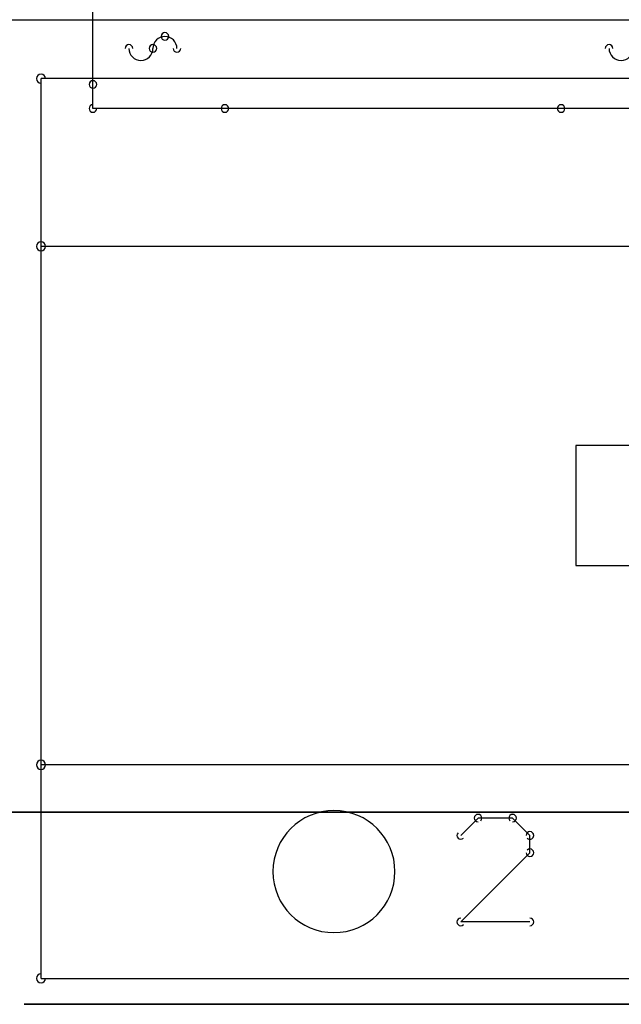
# Model space of a CAD drawing. Header units: millimetres. Extents: x -23.3 to 23.3, y -17.7 to 20.7.
# Tile 2 of 10: x -17.5 to -12.5, y -17.7 to -9.5. Entities that reach past the tile are written whole.
import ezdxf

# ---------------------------------------------------------------- set-up
doc = ezdxf.new("R2010")
doc.units = ezdxf.units.MM
doc.header["$MEASUREMENT"] = 0
for name, color, linetype in [('Board_Sketch1', 7, 'Continuous'), ('DIM-P4 v2_Sketch1', 7, 'Continuous'), ('DIM-P4 v2_Sketch2', 7, 'Continuous'), ('DIM-P4 v2_Sketch3', 7, 'Continuous'), ('DIM-P4 v2_Sketch5', 7, 'Continuous'), ('Plytka dolna1_Sketch1', 7, 'Continuous')]:
    doc.layers.add(name, color=color, linetype=linetype)

# ---------------------------------------------------------------- blocks, each defined once
blk = doc.blocks.new('Plytkadolna1')
at = {"layer": 'Plytka dolna1_Sketch1'}
for p, q in [((0.03719, 0.60604, 0.15), (0.03719, 1.00604, 0.15)), ((0.97983, 0.61092, 0.15), (-0.00601, 0.61092, 0.15)), ((-0.00601, 0.47122, 0.15), (-0.00601, 0.61092, 0.15)), ((0.03719, 0.58604, 0.15), (0.03719, 0.60604, 0.15)), ((0.14719, 0.58604, 0.15), (0.03719, 0.58604, 0.15)), ((0.42719, 0.58604, 0.15), (0.14719, 0.58604, 0.15)), ((0.53719, 0.58604, 0.15), (0.42719, 0.58604, 0.15)), ((0.97983, 0.47122, 0.15), (-0.00601, 0.47122, 0.15)), ((-0.00601, 0.03942, 0.15), (-0.00601, 0.47122, 0.15)), ((0.53945, 0.30532, 0.15), (0.43945, 0.30532, 0.15)), ((0.43945, 0.30532, 0.15), (0.43945, 0.20532, 0.15)), ((0.43945, 0.20532, 0.15), (0.53945, 0.20532, 0.15)), ((-0.00601, -0.13838, 0.15), (-0.00601, 0.03942, 0.15)), ((0.97983, 0.03942, 0.15), (-0.00601, 0.03942, 0.15)), ((3.49398, 0, 0.15), (-0.03398, 0, 0.15)), ((3.49398, 0, 0.15), (-0.03398, 0, 0.15)), ((-0.03397, 0, 0.15), (3.49399, 0, 0.15)), ((0.35803, -0.00496, 0.15), (0.34363, -0.01936, 0.15)), ((0.38684, -0.00496, 0.15), (0.35803, -0.00496, 0.15)), ((0.40125, -0.01936, 0.15), (0.38684, -0.00496, 0.15)), ((0.40125, -0.03377, 0.15), (0.40125, -0.01936, 0.15)), ((0.34363, -0.09139, 0.15), (0.40125, -0.03377, 0.15)), ((0.40125, -0.09139, 0.15), (0.34363, -0.09139, 0.15)), ((-0.00601, -0.13838, 0.15), (0.98083, -0.13838, 0.15))]:
    blk.add_line(p, q, dxfattribs=at)
for centre, radius, start, end in [((0.09719, 0.64604, 0.15), 0.00318, 90, 270), ((0.09719, 0.64604, 0.15), 0.00318, 270, 90), ((0.0972, 0.63603, 0.15), 0.01, 90.00133, 179.99867), ((0.09719, 0.63603, 0.15), 0.01, 0.00133, 89.99867), ((0.06719, 0.63604, 0.15), 0.00317, 0, 180), ((0.07719, 0.63604, 0.15), 0.01, 180, 0), ((0.0872, 0.63604, 0.15), 0.00317, 0, 180), ((0.0872, 0.63604, 0.15), 0.00317, 180, 0), ((0.1072, 0.63604, 0.15), 0.00317, 180, 0), ((0.4672, 0.63604, 0.15), 0.00318, 0, 180), ((0.47719, 0.63604, 0.15), 0.01, 180, 0), ((-0.00601, 0.61092, 0.15), 0.00381, 90, 270), ((-0.00601, 0.61092, 0.15), 0.00381, 0, 180), ((0.0372, 0.60604, 0.15), 0.00317, 0, 180), ((0.0372, 0.60604, 0.15), 0.00317, 180, 0), ((0.03719, 0.58604, 0.15), 0.00318, 90, 270), ((0.0372, 0.58604, 0.15), 0.00317, 180, 0), ((0.14719, 0.58604, 0.15), 0.00318, 90, 270), ((0.14719, 0.58604, 0.15), 0.00318, 270, 90), ((0.42719, 0.58604, 0.15), 0.00317, 90, 270), ((0.42719, 0.58604, 0.15), 0.00317, 270, 90), ((-0.00601, 0.47122, 0.15), 0.00381, 90, 270), ((-0.00601, 0.47122, 0.15), 0.00381, 0, 180), ((-0.00601, 0.47122, 0.15), 0.00381, 180, 0), ((-0.00601, 0.03942, 0.15), 0.00381, 360, 180), ((-0.00601, 0.03942, 0.15), 0.00381, 90, 270), ((-0.00601, 0.03942, 0.15), 0.00381, 180, 0), ((0.23799, -0.04948, 0.15), 0.0508, 90, 270), ((0.23799, -0.04948, 0.15), 0.0508, 270, 90), ((0.35803, -0.00496, 0.15), 0.00317, 90, 270), ((0.35804, -0.00496, 0.15), 0.00317, 315, 135), ((0.38685, -0.00496, 0.15), 0.00317, 45, 225), ((0.38684, -0.00496, 0.15), 0.00318, 270, 90), ((0.40125, -0.01936, 0.15), 0.00317, 0, 180), ((0.34363, -0.01937, 0.15), 0.00317, 135, 315), ((0.40125, -0.01937, 0.15), 0.00317, 225, 45), ((0.40125, -0.03377, 0.15), 0.00317, 315, 135), ((0.40125, -0.03377, 0.15), 0.00318, 180, 0), ((0.34363, -0.09139, 0.15), 0.00318, 90, 270), ((0.34363, -0.09139, 0.15), 0.00318, 134.93627, 314.93627), ((0.40125, -0.09139, 0.15), 0.00318, 270, 90), ((-0.00601, -0.13838, 0.15), 0.00381, 90, 270), ((-0.00601, -0.13838, 0.15), 0.00381, 180, 0)]:
    blk.add_arc(centre, radius, start, end, dxfattribs=at)
blk = doc.blocks.new('Board')
at = {"layer": 'Board_Sketch1'}
blk.add_line((0.1668, 0.8067, 0.15364), (4.2266, 0.8067, 0.15364), dxfattribs=at)
blk = doc.blocks.new('PCBComponent')
blk.add_blockref('Board', (0, 0))
blk = doc.blocks.new('ST-1011_2_1_E')
blk.add_blockref('PCBComponent', (0, 0))

msp = doc.modelspace()

# ---------------------------------------------------------------- linework, layer by layer
at = {"layer": 'DIM-P4 v2_Sketch1'}
for p, q in [((-17.5, -17.7, 1.5), (17.5, -17.7, 1.5)), ((17.5, -17.7, 14.5), (-17.5, -17.7, 14.5)), ((-17.5, -17.7, 14.5), (-17.5, -17.7, 1.5)), ((17.575, -17.7, 14.2425), (-17.425, -17.7, 14.2425)), ((-17.425, -17.7, 9.4425), (17.575, -17.7, 9.4425)), ((-17.425, -17.7, 14.2425), (-17.425, -17.7, 9.4425)), ((-17.425, -17.7, 11.8425), (-7.425, -17.7, 11.8425)), ((-12.85, -17.7, 4.8), (-16.85, -17.7, 4.8)), ((-16.85, -17.7, 4.8), (-16.85, -17.7, 8.8)), ((-16.85, -17.7, 8.8), (-12.85, -17.7, 8.8)), ((-15.5695, -17.7, 12.3669), (-15.5695, -17.7, 12.5936)), ((-15.5695, -17.7, 12.5936), (-15.0087, -17.7, 13.4044)), ((-14.7046, -17.7, 12.3669), (-15.5695, -17.7, 12.3669)), ((-15.0087, -17.7, 13.4044), (-15.5056, -17.7, 13.4044)), ((-15.5056, -17.7, 13.4044), (-15.5056, -17.7, 13.6154)), ((-15.5056, -17.7, 13.6154), (-14.7269, -17.7, 13.6154)), ((-14.7269, -17.7, 13.4201), (-15.3094, -17.7, 12.5779)), ((-15.3094, -17.7, 12.5779), (-14.7046, -17.7, 12.5779)), ((-15.1645, -17.7, 11.305), (-14.9559, -17.7, 11.305)), ((-15.1645, -17.7, 10.0565), (-15.1645, -17.7, 11.305)), ((-14.9654, -17.7, 10.0565), (-15.1645, -17.7, 10.0565)), ((-14.9654, -17.7, 10.8772), (-14.9654, -17.7, 10.0565)), ((-14.5341, -17.7, 10.0565), (-14.9654, -17.7, 10.8772)), ((-14.9559, -17.7, 11.305), (-14.518, -17.7, 10.4683)), ((-14.7269, -17.7, 13.6154), (-14.7269, -17.7, 13.4201)), ((-14.7046, -17.7, 12.5779), (-14.7046, -17.7, 12.3669)), ((-14.6188, -17.7, 12.5561), (-14.6231, -17.7, 12.6116)), ((-14.6231, -17.7, 12.6116), (-14.5919, -17.7, 12.7482)), ((-14.606, -17.7, 12.5057), (-14.6188, -17.7, 12.5561)), ((-14.5846, -17.7, 12.4604), (-14.606, -17.7, 12.5057)), ((-14.6023, -17.7, 13.0312), (-14.5839, -17.7, 13.0932)), ((-14.418, -17.7, 12.9929), (-14.6023, -17.7, 13.0312)), ((-14.5919, -17.7, 12.7482), (-14.5044, -17.7, 12.84)), ((-14.5547, -17.7, 12.4201), (-14.5846, -17.7, 12.4604)), ((-14.5839, -17.7, 13.0932), (-14.5598, -17.7, 13.1466)), ((-14.5598, -17.7, 13.1466), (-14.5301, -17.7, 13.1913)), ((-14.5174, -17.7, 12.3869), (-14.5547, -17.7, 12.4201)), ((-14.3188, -17.7, 10.0565), (-14.5341, -17.7, 10.0565)), ((-14.5301, -17.7, 13.1913), (-14.4948, -17.7, 13.2274)), ((-14.518, -17.7, 11.305), (-14.3188, -17.7, 11.305)), ((-14.518, -17.7, 10.4683), (-14.518, -17.7, 11.305)), ((-14.4737, -17.7, 12.3632), (-14.5174, -17.7, 12.3869)), ((-14.5044, -17.7, 12.84), (-14.3425, -17.7, 12.8958)), ((-14.4948, -17.7, 13.2274), (-14.4521, -17.7, 13.2552)), ((-14.4238, -17.7, 12.3489), (-14.4737, -17.7, 12.3632)), ((-14.4521, -17.7, 13.2552), (-14.4001, -17.7, 13.2752)), ((-14.3677, -17.7, 12.3442), (-14.4238, -17.7, 12.3489)), ((-14.4195, -17.7, 12.6369), (-14.3876, -17.7, 12.55)), ((-14.3797, -17.7, 12.7212), (-14.4195, -17.7, 12.6369)), ((-14.3685, -17.7, 13.0824), (-14.418, -17.7, 12.9929)), ((-14.4001, -17.7, 13.2752), (-14.3389, -17.7, 13.2871)), ((-14.3876, -17.7, 12.55), (-14.3063, -17.7, 12.5134)), ((-14.2687, -17.7, 12.7627), (-14.3797, -17.7, 12.7212)), ((-14.2835, -17.7, 13.108), (-14.3685, -17.7, 13.0824)), ((-14.2412, -17.7, 12.3745), (-14.3677, -17.7, 12.3442)), ((-14.3425, -17.7, 12.8958), (-14.1446, -17.7, 12.9545)), ((-14.3389, -17.7, 13.2871), (-14.2684, -17.7, 13.2911)), ((-14.3188, -17.7, 11.305), (-14.3188, -17.7, 10.0565)), ((-14.3063, -17.7, 12.5134), (-14.201, -17.7, 12.5558)), ((-14.1736, -17.7, 13.0783), (-14.2835, -17.7, 13.108)), ((-14.1446, -17.7, 12.7993), (-14.2687, -17.7, 12.7627)), ((-14.2684, -17.7, 13.2911), (-14.0651, -17.7, 13.2533)), ((-14.1297, -17.7, 12.4645), (-14.2412, -17.7, 12.3745)), ((-14.201, -17.7, 12.5558), (-14.1525, -17.7, 12.6351)), ((-14.1446, -17.7, 12.9786), (-14.1736, -17.7, 13.0783)), ((-14.1525, -17.7, 12.6351), (-14.1446, -17.7, 12.7517)), ((-14.1446, -17.7, 12.9545), (-14.1446, -17.7, 12.9786)), ((-14.1446, -17.7, 12.7517), (-14.1446, -17.7, 12.7993)), ((-14.1225, -17.7, 12.4366), (-14.1297, -17.7, 12.4645)), ((-14.1029, -17.7, 12.3669), (-14.1225, -17.7, 12.4366)), ((-13.9008, -17.7, 12.3669), (-14.1029, -17.7, 12.3669)), ((-14.0651, -17.7, 13.2533), (-13.9712, -17.7, 13.1571)), ((-13.9712, -17.7, 13.1571), (-13.944, -17.7, 12.9429)), ((-13.9469, -17.7, 12.6639), (-13.9372, -17.7, 12.4881)), ((-13.944, -17.7, 12.9429), (-13.9469, -17.7, 12.6639)), ((-13.9372, -17.7, 12.4881), (-13.9008, -17.7, 12.3669)), ((-13.8159, -17.7, 12.6215), (-13.6108, -17.7, 12.6581)), ((-13.7978, -17.7, 12.5608), (-13.8159, -17.7, 12.6215)), ((-13.7717, -17.7, 12.5068), (-13.7978, -17.7, 12.5608)), ((-13.782, -17.7, 12.9511), (-13.7877, -17.7, 13.0127)), ((-13.7877, -17.7, 13.0127), (-13.7827, -17.7, 13.0693)), ((-13.7827, -17.7, 13.0693), (-13.7679, -17.7, 13.1213)), ((-13.7648, -17.7, 12.8965), (-13.782, -17.7, 12.9511)), ((-13.7376, -17.7, 12.4595), (-13.7717, -17.7, 12.5068)), ((-13.7679, -17.7, 13.1213), (-13.7431, -17.7, 13.1684)), ((-13.7361, -17.7, 12.849), (-13.7648, -17.7, 12.8965)), ((-13.7431, -17.7, 13.1684), (-13.7084, -17.7, 13.2109)), ((-13.6957, -17.7, 12.4189), (-13.7376, -17.7, 12.4595)), ((-13.696, -17.7, 12.8086), (-13.7361, -17.7, 12.849)), ((-13.7084, -17.7, 13.2109), (-13.6634, -17.7, 13.246)), ((-13.6516, -17.7, 12.7815), (-13.696, -17.7, 12.8086)), ((-13.6456, -17.7, 12.3863), (-13.6957, -17.7, 12.4189)), ((-13.6634, -17.7, 13.246), (-13.6075, -17.7, 13.271)), ((-13.5847, -17.7, 12.7531), (-13.6516, -17.7, 12.7815)), ((-13.5873, -17.7, 12.3629), (-13.6456, -17.7, 12.3863)), ((-13.6108, -17.7, 12.6581), (-13.5578, -17.7, 12.5529)), ((-13.6075, -17.7, 13.271), (-13.5408, -17.7, 13.2861)), ((-13.5756, -17.7, 13.092), (-13.5989, -17.7, 13.0435)), ((-13.5989, -17.7, 13.0435), (-13.5786, -17.7, 12.9999)), ((-13.5208, -17.7, 12.3489), (-13.5873, -17.7, 12.3629)), ((-13.4951, -17.7, 12.7231), (-13.5847, -17.7, 12.7531)), ((-13.5786, -17.7, 12.9999), (-13.3873, -17.7, 12.9324)), ((-13.4594, -17.7, 13.1184), (-13.5756, -17.7, 13.092)), ((-13.5578, -17.7, 12.5529), (-13.4461, -17.7, 12.5169)), ((-13.5408, -17.7, 13.2861), (-13.4632, -17.7, 13.2911)), ((-13.4461, -17.7, 12.3442), (-13.5208, -17.7, 12.3489)), ((-13.3829, -17.7, 12.6918), (-13.4951, -17.7, 12.7231)), ((-13.4632, -17.7, 13.2911), (-13.3891, -17.7, 13.2873)), ((-13.3606, -17.7, 13.0902), (-13.4594, -17.7, 13.1184)), ((-13.4461, -17.7, 12.5169), (-13.3269, -17.7, 12.5509)), ((-13.3645, -17.7, 12.3498), (-13.4461, -17.7, 12.3442)), ((-13.3891, -17.7, 13.2873), (-13.3252, -17.7, 13.2759)), ((-13.3873, -17.7, 12.9324), (-13.3118, -17.7, 12.9094)), ((-13.3148, -17.7, 12.6601), (-13.3829, -17.7, 12.6918)), ((-13.2935, -17.7, 12.3666), (-13.3645, -17.7, 12.3498)), ((-13.3135, -17.7, 13.0086), (-13.3606, -17.7, 13.0902)), ((-13.3269, -17.7, 12.5509), (-13.3001, -17.7, 12.6151)), ((-13.3252, -17.7, 13.2759), (-13.2714, -17.7, 13.2568)), ((-13.3001, -17.7, 12.6151), (-13.3148, -17.7, 12.6601)), ((-13.1218, -17.7, 13.0504), (-13.3135, -17.7, 13.0086)), ((-13.3118, -17.7, 12.9094), (-13.2486, -17.7, 12.884)), ((-13.2333, -17.7, 12.3946), (-13.2935, -17.7, 12.3666)), ((-13.2714, -17.7, 13.2568), (-13.2279, -17.7, 13.2303)), ((-13.2486, -17.7, 12.884), (-13.1978, -17.7, 12.8561)), ((-13.1837, -17.7, 12.4337), (-13.2333, -17.7, 12.3946)), ((-13.2279, -17.7, 13.2303), (-13.1924, -17.7, 13.1962)), ((-13.1978, -17.7, 12.8561), (-13.1593, -17.7, 12.8258)), ((-13.1924, -17.7, 13.1962), (-13.1629, -17.7, 13.1549)), ((-13.1449, -17.7, 12.4806), (-13.1837, -17.7, 12.4337)), ((-13.1629, -17.7, 13.1549), (-13.1393, -17.7, 13.1063)), ((-13.1593, -17.7, 12.8258), (-13.1312, -17.7, 12.7908)), ((-13.1172, -17.7, 12.532), (-13.1449, -17.7, 12.4806)), ((-13.1393, -17.7, 13.1063), (-13.1218, -17.7, 13.0504)), ((-13.1312, -17.7, 12.7908), (-13.1111, -17.7, 12.7494)), ((-13.1006, -17.7, 12.5876), (-13.1172, -17.7, 12.532)), ((-13.1111, -17.7, 12.7494), (-13.0991, -17.7, 12.7016)), ((-13.0951, -17.7, 12.6476), (-13.1006, -17.7, 12.5876)), ((-13.0991, -17.7, 12.7016), (-13.0951, -17.7, 12.6476)), ((-12.9165, -17.7, 13.2719), (-12.7129, -17.7, 13.2719)), ((-12.9165, -17.7, 12.3669), (-12.9165, -17.7, 13.2719)), ((-12.7129, -17.7, 12.3669), (-12.9165, -17.7, 12.3669)), ((-12.9165, -17.7, 13.6154), (-12.7129, -17.7, 13.6154)), ((-12.7129, -17.7, 13.3939), (-12.9165, -17.7, 13.3939)), ((-12.9165, -17.7, 13.3939), (-12.9165, -17.7, 13.6154)), ((-12.85, -17.7, 8.8), (-12.85, -17.7, 4.8)), ((-12.7129, -17.7, 13.6154), (-12.7129, -17.7, 13.3939)), ((-12.7129, -17.7, 13.2719), (-12.7129, -17.7, 12.3669))]:
    msp.add_line(p, q, dxfattribs=at)
at = {"layer": 'DIM-P4 v2_Sketch2'}
for p, q in [((17.5, -17.7, 14.5), (-17.5, -17.7, 14.5)), ((-17.5, -17.7, 14.5), (-17.5, -17.7, 1.5)), ((-17.5, -17.7, 1.5), (17.5, -17.7, 1.5)), ((-7.5053, -17.7, 14.0942), (-17.4293, -17.7, 14.0942)), ((-17.4293, -17.7, 11.7776), (-7.5053, -17.7, 11.7776)), ((-17.4293, -17.7, 14.0942), (-17.4293, -17.7, 11.7776)), ((-12.5303, -17.7, 11.6109), (-17.4293, -17.7, 11.6109)), ((-17.4293, -17.7, 9.2943), (-12.5303, -17.7, 9.2943)), ((-17.4293, -17.7, 11.6109), (-17.4293, -17.7, 9.2943)), ((-16.85, -17.7, 4.8), (-16.85, -17.7, 8.8)), ((-16.85, -17.7, 8.8), (-12.85, -17.7, 8.8)), ((-12.85, -17.7, 4.8), (-16.85, -17.7, 4.8)), ((-14.723, -17.7, 12.2186), (-15.5879, -17.7, 12.2186)), ((-15.5879, -17.7, 12.2186), (-15.5879, -17.7, 12.4453)), ((-15.5879, -17.7, 12.4453), (-15.0271, -17.7, 13.2561)), ((-15.0271, -17.7, 13.2561), (-15.524, -17.7, 13.2561)), ((-15.524, -17.7, 13.2561), (-15.524, -17.7, 13.4671)), ((-15.524, -17.7, 13.4671), (-14.7453, -17.7, 13.4671)), ((-14.7453, -17.7, 13.2718), (-15.3278, -17.7, 12.4296)), ((-15.3278, -17.7, 12.4296), (-14.723, -17.7, 12.4296)), ((-15.1829, -17.7, 11.1567), (-14.9743, -17.7, 11.1567)), ((-14.9838, -17.7, 9.9082), (-15.1829, -17.7, 9.9082)), ((-15.1829, -17.7, 9.9082), (-15.1829, -17.7, 11.1567)), ((-14.9838, -17.7, 10.7289), (-14.9838, -17.7, 9.9082)), ((-14.5525, -17.7, 9.9082), (-14.9838, -17.7, 10.7289)), ((-14.9743, -17.7, 11.1567), (-14.5364, -17.7, 10.32)), ((-14.7453, -17.7, 13.4671), (-14.7453, -17.7, 13.2718)), ((-14.723, -17.7, 12.4296), (-14.723, -17.7, 12.2186)), ((-14.6372, -17.7, 12.4078), (-14.6415, -17.7, 12.4633)), ((-14.6415, -17.7, 12.4633), (-14.6103, -17.7, 12.5999)), ((-14.6244, -17.7, 12.3574), (-14.6372, -17.7, 12.4078)), ((-14.603, -17.7, 12.3121), (-14.6244, -17.7, 12.3574)), ((-14.4364, -17.7, 12.8446), (-14.6207, -17.7, 12.8829)), ((-14.6207, -17.7, 12.8829), (-14.6023, -17.7, 12.9449)), ((-14.6103, -17.7, 12.5999), (-14.5228, -17.7, 12.6917)), ((-14.5731, -17.7, 12.2718), (-14.603, -17.7, 12.3121)), ((-14.6023, -17.7, 12.9449), (-14.5782, -17.7, 12.9983)), ((-14.5782, -17.7, 12.9983), (-14.5485, -17.7, 13.043)), ((-14.5358, -17.7, 12.2386), (-14.5731, -17.7, 12.2718)), ((-14.3372, -17.7, 9.9082), (-14.5525, -17.7, 9.9082)), ((-14.5485, -17.7, 13.043), (-14.5132, -17.7, 13.0791)), ((-14.5364, -17.7, 11.1567), (-14.3372, -17.7, 11.1567)), ((-14.5364, -17.7, 10.32), (-14.5364, -17.7, 11.1567)), ((-14.4921, -17.7, 12.2149), (-14.5358, -17.7, 12.2386)), ((-14.5228, -17.7, 12.6917), (-14.3609, -17.7, 12.7475)), ((-14.5132, -17.7, 13.0791), (-14.4705, -17.7, 13.1069)), ((-14.4422, -17.7, 12.2006), (-14.4921, -17.7, 12.2149)), ((-14.4705, -17.7, 13.1069), (-14.4185, -17.7, 13.1269)), ((-14.3861, -17.7, 12.1959), (-14.4422, -17.7, 12.2006)), ((-14.4379, -17.7, 12.4886), (-14.406, -17.7, 12.4017)), ((-14.3981, -17.7, 12.5729), (-14.4379, -17.7, 12.4886)), ((-14.3869, -17.7, 12.9341), (-14.4364, -17.7, 12.8446)), ((-14.4185, -17.7, 13.1269), (-14.3573, -17.7, 13.1388)), ((-14.406, -17.7, 12.4017), (-14.3247, -17.7, 12.3651)), ((-14.2871, -17.7, 12.6144), (-14.3981, -17.7, 12.5729)), ((-14.3019, -17.7, 12.9597), (-14.3869, -17.7, 12.9341)), ((-14.2596, -17.7, 12.2262), (-14.3861, -17.7, 12.1959)), ((-14.3609, -17.7, 12.7475), (-14.163, -17.7, 12.8062)), ((-14.3573, -17.7, 13.1388), (-14.2868, -17.7, 13.1428)), ((-14.3372, -17.7, 11.1567), (-14.3372, -17.7, 9.9082)), ((-14.3247, -17.7, 12.3651), (-14.2194, -17.7, 12.4075)), ((-14.192, -17.7, 12.93), (-14.3019, -17.7, 12.9597)), ((-14.163, -17.7, 12.651), (-14.2871, -17.7, 12.6144)), ((-14.2868, -17.7, 13.1428), (-14.0835, -17.7, 13.105)), ((-14.1481, -17.7, 12.3162), (-14.2596, -17.7, 12.2262)), ((-14.2194, -17.7, 12.4075), (-14.1709, -17.7, 12.4868)), ((-14.163, -17.7, 12.8303), (-14.192, -17.7, 12.93)), ((-14.1709, -17.7, 12.4868), (-14.163, -17.7, 12.6034)), ((-14.163, -17.7, 12.6034), (-14.163, -17.7, 12.651)), ((-14.163, -17.7, 12.8062), (-14.163, -17.7, 12.8303)), ((-14.1409, -17.7, 12.2883), (-14.1481, -17.7, 12.3162)), ((-14.1213, -17.7, 12.2186), (-14.1409, -17.7, 12.2883)), ((-13.9192, -17.7, 12.2186), (-14.1213, -17.7, 12.2186)), ((-14.0835, -17.7, 13.105), (-13.9896, -17.7, 13.0088)), ((-13.9896, -17.7, 13.0088), (-13.9624, -17.7, 12.7946)), ((-13.9653, -17.7, 12.5156), (-13.9556, -17.7, 12.3398)), ((-13.9624, -17.7, 12.7946), (-13.9653, -17.7, 12.5156)), ((-13.9556, -17.7, 12.3398), (-13.9192, -17.7, 12.2186)), ((-13.8162, -17.7, 12.4125), (-13.8343, -17.7, 12.4732)), ((-13.8343, -17.7, 12.4732), (-13.6292, -17.7, 12.5098)), ((-13.7901, -17.7, 12.3585), (-13.8162, -17.7, 12.4125)), ((-13.8004, -17.7, 12.8028), (-13.8061, -17.7, 12.8644)), ((-13.8061, -17.7, 12.8644), (-13.8011, -17.7, 12.921)), ((-13.8011, -17.7, 12.921), (-13.7863, -17.7, 12.973)), ((-13.7832, -17.7, 12.7482), (-13.8004, -17.7, 12.8028)), ((-13.756, -17.7, 12.3112), (-13.7901, -17.7, 12.3585)), ((-13.7863, -17.7, 12.973), (-13.7615, -17.7, 13.0201)), ((-13.7545, -17.7, 12.7007), (-13.7832, -17.7, 12.7482)), ((-13.7615, -17.7, 13.0201), (-13.7268, -17.7, 13.0626)), ((-13.7141, -17.7, 12.2706), (-13.756, -17.7, 12.3112)), ((-13.7144, -17.7, 12.6603), (-13.7545, -17.7, 12.7007)), ((-13.7268, -17.7, 13.0626), (-13.6818, -17.7, 13.0977)), ((-13.67, -17.7, 12.6332), (-13.7144, -17.7, 12.6603)), ((-13.664, -17.7, 12.238), (-13.7141, -17.7, 12.2706)), ((-13.6818, -17.7, 13.0977), (-13.6259, -17.7, 13.1227)), ((-13.6031, -17.7, 12.6048), (-13.67, -17.7, 12.6332)), ((-13.6057, -17.7, 12.2146), (-13.664, -17.7, 12.238)), ((-13.6292, -17.7, 12.5098), (-13.5762, -17.7, 12.4046)), ((-13.6259, -17.7, 13.1227), (-13.5592, -17.7, 13.1378)), ((-13.594, -17.7, 12.9437), (-13.6173, -17.7, 12.8952)), ((-13.6173, -17.7, 12.8952), (-13.597, -17.7, 12.8516)), ((-13.5392, -17.7, 12.2006), (-13.6057, -17.7, 12.2146)), ((-13.5135, -17.7, 12.5748), (-13.6031, -17.7, 12.6048)), ((-13.597, -17.7, 12.8516), (-13.4057, -17.7, 12.7841)), ((-13.4778, -17.7, 12.9701), (-13.594, -17.7, 12.9437)), ((-13.5762, -17.7, 12.4046), (-13.4645, -17.7, 12.3686)), ((-13.5592, -17.7, 13.1378), (-13.4816, -17.7, 13.1428)), ((-13.4645, -17.7, 12.1959), (-13.5392, -17.7, 12.2006)), ((-13.4013, -17.7, 12.5435), (-13.5135, -17.7, 12.5748)), ((-13.4816, -17.7, 13.1428), (-13.4075, -17.7, 13.139)), ((-13.379, -17.7, 12.9419), (-13.4778, -17.7, 12.9701)), ((-13.4645, -17.7, 12.3686), (-13.3453, -17.7, 12.4026)), ((-13.3829, -17.7, 12.2015), (-13.4645, -17.7, 12.1959)), ((-13.4075, -17.7, 13.139), (-13.3436, -17.7, 13.1276)), ((-13.4057, -17.7, 12.7841), (-13.3302, -17.7, 12.7611)), ((-13.3332, -17.7, 12.5118), (-13.4013, -17.7, 12.5435)), ((-13.3119, -17.7, 12.2183), (-13.3829, -17.7, 12.2015)), ((-13.3319, -17.7, 12.8603), (-13.379, -17.7, 12.9419)), ((-13.3453, -17.7, 12.4026), (-13.3185, -17.7, 12.4668)), ((-13.3436, -17.7, 13.1276), (-13.2898, -17.7, 13.1085)), ((-13.3185, -17.7, 12.4668), (-13.3332, -17.7, 12.5118)), ((-13.1402, -17.7, 12.9021), (-13.3319, -17.7, 12.8603)), ((-13.3302, -17.7, 12.7611), (-13.267, -17.7, 12.7357)), ((-13.2517, -17.7, 12.2463), (-13.3119, -17.7, 12.2183)), ((-13.2898, -17.7, 13.1085), (-13.2463, -17.7, 13.082)), ((-13.267, -17.7, 12.7357), (-13.2162, -17.7, 12.7078)), ((-13.2021, -17.7, 12.2854), (-13.2517, -17.7, 12.2463)), ((-13.2463, -17.7, 13.082), (-13.2108, -17.7, 13.0479)), ((-13.2162, -17.7, 12.7078), (-13.1777, -17.7, 12.6775)), ((-13.2108, -17.7, 13.0479), (-13.1813, -17.7, 13.0066)), ((-13.1633, -17.7, 12.3323), (-13.2021, -17.7, 12.2854)), ((-13.1813, -17.7, 13.0066), (-13.1577, -17.7, 12.958)), ((-13.1777, -17.7, 12.6775), (-13.1496, -17.7, 12.6425)), ((-13.1356, -17.7, 12.3837), (-13.1633, -17.7, 12.3323)), ((-13.1577, -17.7, 12.958), (-13.1402, -17.7, 12.9021)), ((-13.1496, -17.7, 12.6425), (-13.1295, -17.7, 12.6011)), ((-13.119, -17.7, 12.4393), (-13.1356, -17.7, 12.3837)), ((-13.1295, -17.7, 12.6011), (-13.1175, -17.7, 12.5533)), ((-13.1135, -17.7, 12.4993), (-13.119, -17.7, 12.4393)), ((-13.1175, -17.7, 12.5533), (-13.1135, -17.7, 12.4993)), ((-12.9349, -17.7, 13.1236), (-12.7313, -17.7, 13.1236)), ((-12.9349, -17.7, 12.2186), (-12.9349, -17.7, 13.1236)), ((-12.7313, -17.7, 12.2186), (-12.9349, -17.7, 12.2186)), ((-12.9349, -17.7, 13.2456), (-12.9349, -17.7, 13.4671)), ((-12.7313, -17.7, 13.2456), (-12.9349, -17.7, 13.2456)), ((-12.9349, -17.7, 13.4671), (-12.7313, -17.7, 13.4671)), ((-12.85, -17.7, 8.8), (-12.85, -17.7, 4.8)), ((-12.7313, -17.7, 13.4671), (-12.7313, -17.7, 13.2456)), ((-12.7313, -17.7, 13.1236), (-12.7313, -17.7, 12.2186)), ((-12.5303, -17.7, 9.2943), (-12.5303, -17.7, 11.6109))]:
    msp.add_line(p, q, dxfattribs=at)
at = {"layer": 'DIM-P4 v2_Sketch3'}
for p, q in [((-17.5, -17.7, 1.5), (17.5, -17.7, 1.5)), ((17.5, -17.7, 14.5), (-17.5, -17.7, 14.5)), ((-17.5, -17.7, 14.5), (-17.5, -17.7, 1.5)), ((-17.4907, -17.7, 12.095), (-17.4907, -17.7, 9.8554)), ((-17.4907, -17.7, 12.3222), (7.4835, -17.7, 12.3222)), ((-17.4907, -17.7, 9.8554), (-12.5967, -17.7, 9.8554)), ((-17.4907, -17.7, 14.5618), (-17.4907, -17.7, 12.3222)), ((-12.5967, -17.7, 12.095), (-17.4907, -17.7, 12.095)), ((7.4835, -17.7, 14.5618), (-17.4907, -17.7, 14.5618)), ((-16.85, -17.7, 4.8), (-16.85, -17.7, 8.8)), ((-16.85, -17.7, 8.8), (-12.85, -17.7, 8.8)), ((-12.85, -17.7, 4.8), (-16.85, -17.7, 4.8)), ((-15.4136, -17.7, 10.3758), (-15.4136, -17.7, 11.6243)), ((-15.2145, -17.7, 10.3758), (-15.4136, -17.7, 10.3758)), ((-15.4136, -17.7, 11.6243), (-15.205, -17.7, 11.6243)), ((-14.7832, -17.7, 10.3758), (-15.2145, -17.7, 11.1965)), ((-15.2145, -17.7, 11.1965), (-15.2145, -17.7, 10.3758)), ((-15.205, -17.7, 11.6243), (-14.7671, -17.7, 10.7876)), ((-14.5679, -17.7, 10.3758), (-14.7832, -17.7, 10.3758)), ((-14.7671, -17.7, 11.6243), (-14.5679, -17.7, 11.6243)), ((-14.7671, -17.7, 10.7876), (-14.7671, -17.7, 11.6243)), ((-14.5679, -17.7, 11.6243), (-14.5679, -17.7, 10.3758)), ((-12.85, -17.7, 8.8), (-12.85, -17.7, 4.8)), ((-12.5967, -17.7, 9.8554), (-12.5967, -17.7, 12.095))]:
    msp.add_line(p, q, dxfattribs=at)
at = {"layer": 'DIM-P4 v2_Sketch5'}
for p, q in [((17.5, -17.7, 14.5), (-17.5, -17.7, 14.5)), ((-17.5, -17.7, 14.5), (-17.5, -17.7, 1.5)), ((-17.5, -17.7, 1.5), (17.5, -17.7, 1.5)), ((-17.4355, -17.7, 13.9986), (-17.4355, -17.7, 12.079)), ((-7.5025, -17.7, 13.9986), (-17.4355, -17.7, 13.9986)), ((-17.4355, -17.7, 10.0173), (-12.4845, -17.7, 10.0173)), ((-17.4355, -17.7, 12.079), (-7.5025, -17.7, 12.079)), ((-17.4355, -17.7, 11.9369), (-17.4355, -17.7, 10.0173)), ((-12.4845, -17.7, 11.9369), (-17.4355, -17.7, 11.9369)), ((-16.85, -17.7, 4.8), (-16.85, -17.7, 8.8)), ((-12.85, -17.7, 4.8), (-16.85, -17.7, 4.8)), ((-16.85, -17.7, 8.8), (-12.85, -17.7, 8.8)), ((-15.5762, -17.7, 12.423), (-15.5762, -17.7, 12.6064)), ((-14.8762, -17.7, 12.423), (-15.5762, -17.7, 12.423)), ((-15.5762, -17.7, 12.6064), (-15.1224, -17.7, 13.2626)), ((-15.5245, -17.7, 13.4333), (-14.8943, -17.7, 13.4333)), ((-15.1224, -17.7, 13.2626), (-15.5245, -17.7, 13.2626)), ((-15.5245, -17.7, 13.2626), (-15.5245, -17.7, 13.4333)), ((-14.8943, -17.7, 13.2753), (-15.3657, -17.7, 12.5937)), ((-15.3657, -17.7, 12.5937), (-14.8762, -17.7, 12.5937)), ((-15.0284, -17.7, 10.8165), (-15.3078, -17.7, 10.8165)), ((-15.3078, -17.7, 10.8165), (-15.3078, -17.7, 11.0397)), ((-15.3078, -17.7, 11.0397), (-15.0284, -17.7, 11.0397)), ((-15.0284, -17.7, 11.0397), (-15.0284, -17.7, 11.3641)), ((-15.0284, -17.7, 10.4922), (-15.0284, -17.7, 10.8165)), ((-14.8426, -17.7, 10.4922), (-15.0284, -17.7, 10.4922)), ((-15.0284, -17.7, 11.3641), (-14.8426, -17.7, 11.3641)), ((-14.8943, -17.7, 13.4333), (-14.8943, -17.7, 13.2753)), ((-14.8762, -17.7, 12.5937), (-14.8762, -17.7, 12.423)), ((-14.6692, -17.7, 12.423), (-14.8536, -17.7, 12.423)), ((-14.8536, -17.7, 12.423), (-14.5193, -17.7, 13.4333)), ((-14.8426, -17.7, 10.8165), (-14.8426, -17.7, 10.4922)), ((-14.5632, -17.7, 10.8165), (-14.8426, -17.7, 10.8165)), ((-14.8426, -17.7, 11.0397), (-14.5632, -17.7, 11.0397)), ((-14.8426, -17.7, 11.3641), (-14.8426, -17.7, 11.0397)), ((-14.5977, -17.7, 12.653), (-14.6692, -17.7, 12.423)), ((-14.2523, -17.7, 12.653), (-14.5977, -17.7, 12.653)), ((-14.5632, -17.7, 11.0397), (-14.5632, -17.7, 10.8165)), ((-14.4285, -17.7, 13.1977), (-14.5448, -17.7, 12.8238)), ((-14.5448, -17.7, 12.8238), (-14.3089, -17.7, 12.8238)), ((-14.5193, -17.7, 13.4333), (-14.3351, -17.7, 13.4333)), ((-14.3089, -17.7, 12.8238), (-14.4285, -17.7, 13.1977)), ((-14.3351, -17.7, 13.4333), (-13.9901, -17.7, 12.423)), ((-14.1779, -17.7, 12.423), (-14.2523, -17.7, 12.653)), ((-13.9901, -17.7, 12.423), (-14.1779, -17.7, 12.423)), ((-13.943, -17.7, 12.7504), (-13.7734, -17.7, 12.7701)), ((-13.9301, -17.7, 12.6709), (-13.943, -17.7, 12.7504)), ((-13.9084, -17.7, 12.6015), (-13.9301, -17.7, 12.6709)), ((-13.9057, -17.7, 13.1111), (-13.9106, -17.7, 13.169)), ((-13.9106, -17.7, 13.169), (-13.8735, -17.7, 13.3139)), ((-13.8779, -17.7, 12.5423), (-13.9084, -17.7, 12.6015)), ((-13.8909, -17.7, 13.0579), (-13.9057, -17.7, 13.1111)), ((-13.8662, -17.7, 13.0092), (-13.8909, -17.7, 13.0579)), ((-13.8386, -17.7, 12.4931), (-13.8779, -17.7, 12.5423)), ((-13.8735, -17.7, 13.3139), (-13.7663, -17.7, 13.4164)), ((-13.8316, -17.7, 12.9651), (-13.8662, -17.7, 13.0092)), ((-13.7901, -17.7, 12.4544), (-13.8386, -17.7, 12.4931)), ((-13.7983, -17.7, 12.9365), (-13.8316, -17.7, 12.9651)), ((-13.7547, -17.7, 12.9103), (-13.7983, -17.7, 12.9365)), ((-13.7322, -17.7, 12.4268), (-13.7901, -17.7, 12.4544)), ((-13.7734, -17.7, 12.7701), (-13.7117, -17.7, 12.6236)), ((-13.7663, -17.7, 13.4164), (-13.5973, -17.7, 13.4517)), ((-13.7006, -17.7, 12.8863), (-13.7547, -17.7, 12.9103)), ((-13.7446, -17.7, 13.1826), (-13.7187, -17.7, 13.1213)), ((-13.7172, -17.7, 13.2457), (-13.7446, -17.7, 13.1826)), ((-13.6648, -17.7, 12.4102), (-13.7322, -17.7, 12.4268)), ((-13.7187, -17.7, 13.1213), (-13.5594, -17.7, 13.0533)), ((-13.5995, -17.7, 13.2824), (-13.7172, -17.7, 13.2457)), ((-13.7117, -17.7, 12.6236), (-13.586, -17.7, 12.5768)), ((-13.6361, -17.7, 12.8647), (-13.7006, -17.7, 12.8863)), ((-13.5879, -17.7, 12.4047), (-13.6648, -17.7, 12.4102)), ((-13.4976, -17.7, 12.8205), (-13.6361, -17.7, 12.8647)), ((-13.4902, -17.7, 13.248), (-13.5995, -17.7, 13.2824)), ((-13.5973, -17.7, 13.4517), (-13.5215, -17.7, 13.4464)), ((-13.4005, -17.7, 12.4416), (-13.5879, -17.7, 12.4047)), ((-13.586, -17.7, 12.5768), (-13.46, -17.7, 12.6184)), ((-13.5594, -17.7, 13.0533), (-13.3724, -17.7, 12.9806)), ((-13.5215, -17.7, 13.4464), (-13.4557, -17.7, 13.4307)), ((-13.4353, -17.7, 12.777), (-13.4976, -17.7, 12.8205)), ((-13.4428, -17.7, 13.1356), (-13.4902, -17.7, 13.248)), ((-13.46, -17.7, 12.6184), (-13.4175, -17.7, 12.7158)), ((-13.4557, -17.7, 13.4307), (-13.3999, -17.7, 13.4044)), ((-13.2684, -17.7, 13.1427), (-13.4428, -17.7, 13.1356)), ((-13.4175, -17.7, 12.7158), (-13.4353, -17.7, 12.777)), ((-13.2842, -17.7, 12.5542), (-13.4005, -17.7, 12.4416)), ((-13.3999, -17.7, 13.4044), (-13.3541, -17.7, 13.3675)), ((-13.3724, -17.7, 12.9806), (-13.2774, -17.7, 12.8778)), ((-13.3541, -17.7, 13.3675), (-13.3182, -17.7, 13.3219)), ((-13.3182, -17.7, 13.3219), (-13.2919, -17.7, 13.2692)), ((-13.2919, -17.7, 13.2692), (-13.2753, -17.7, 13.2095)), ((-13.2431, -17.7, 12.717), (-13.2842, -17.7, 12.5542)), ((-13.2774, -17.7, 12.8778), (-13.2431, -17.7, 12.717)), ((-13.2753, -17.7, 13.2095), (-13.2684, -17.7, 13.1427)), ((-12.9268, -17.7, 12.423), (-13.1012, -17.7, 12.423)), ((-13.1012, -17.7, 12.423), (-13.1012, -17.7, 13.4333)), ((-13.1012, -17.7, 13.4333), (-12.9268, -17.7, 13.4333)), ((-12.9268, -17.7, 13.4333), (-12.9268, -17.7, 12.423)), ((-12.85, -17.7, 8.8), (-12.85, -17.7, 4.8)), ((-12.7561, -17.7, 12.423), (-12.7561, -17.7, 13.4249)), ((-12.7561, -17.7, 13.4249), (-12.5818, -17.7, 13.4249)), ((-12.1501, -17.7, 12.423), (-12.7561, -17.7, 12.423)), ((-12.5818, -17.7, 12.5937), (-12.1501, -17.7, 12.5937)), ((-12.5818, -17.7, 13.4249), (-12.5818, -17.7, 12.5937))]:
    msp.add_line(p, q, dxfattribs=at)

# ---------------------------------------------------------------- block references
at = {"xscale": 10, "yscale": 10, "zscale": 10}
for name, p in [('ST-1011_2_1_E', (-21.9672, -17.5671, 14.2)), ('Plytkadolna1', (-17.3, -16.1))]:
    msp.add_blockref(name, p, dxfattribs=at)

doc.saveas('drawing.dxf')
